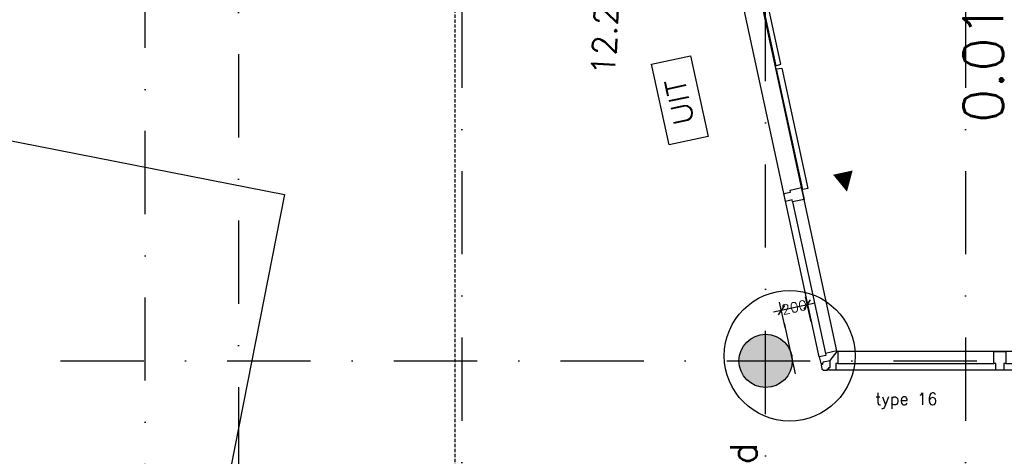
# Model space of a CAD drawing. Extents: x -33344 to 2055880, y -64816 to 121260.
# Tile 93 of 132: x 35387 to 42775, y 60730 to 64009. Entities that reach past the tile are written whole.
import ezdxf
from ezdxf.enums import TextEntityAlignment as Align

# ---------------------------------------------------------------- set-up
doc = ezdxf.new("R2010")
doc.units = 0
doc.header["$LTSCALE"] = 50
doc.header["$MEASUREMENT"] = 0
doc.header["$PDMODE"] = 3
doc.header["$PDSIZE"] = 0.1
for name, pattern in [('DASHED', [0.75, 0.5, -0.25]), ('HIDDEN', [0.375, 0.25, -0.125]), ('HIDDENX2', [0.75, 0.5, -0.25]), ('STRAM_0WT$0$DASHDOT', [25, 12.5, -6.25, 0, -6.25]), ('STRAM_0WT$1$DASHDOT', [25, 12.5, -6.25, 0, -6.25])]:
    doc.linetypes.add(name, pattern=pattern)
doc.layers.get('0').update_dxf_attribs({"linetype": 'CONTINUOUS'})
doc.layers.get('DEFPOINTS').update_dxf_attribs({"linetype": 'CONTINUOUS'})
for name, color, linetype in [('00', 7, 'CONTINUOUS'), ('_DETAILNUMMERS', 4, 'CONTINUOUS'), ('_DETAILNUMMERSTEKST', 4, 'CONTINUOUS'), ('A--A28--_F12--', 7, 'CONTINUOUS'), ('A--L28--', 7, 'CONTINUOUS'), ('A--L28--_F12--', 7, 'CONTINUOUS'), ('A--L28DC1_KONSTR', 1, 'HIDDEN'), ('A--L31--_F123-', 7, 'CONTINUOUS'), ('A--L32--_F-23-', 2, 'CONTINUOUS'), ('A--L32--_F123-', 1, 'CONTINUOUS'), ('A--L35A2_PLAFONDS', 1, 'HIDDENX2'), ('A--L63--', 7, 'CONTINUOUS'), ('A--M$1A-_F123-', 1, 'CONTINUOUS'), ('A--T$1A-_F123-_RN', 4, 'CONTINUOUS'), ('A--T63--_F123-', 1, 'CONTINUOUS'), ('L1', 1, 'CONTINUOUS'), ('STRAM_0WT$0$A--L$7A-_STRA0', 1, 'STRAM_0WT$1$DASHDOT'), ('STRAM_0WT$0$A--L$7A-_STRAM', 1, 'STRAM_0WT$0$DASHDOT'), ('STRAM_0WT$0$A--L$7AC3-_STR', 3, 'STRAM_0WT$1$DASHDOT'), ('STRAM_0WT$1$A--M$1A-_F123-', 1, 'CONTINUOUS'), ('TEKST_KOZIJNMERK', 2, 'CONTINUOUS'), ('X--LR---_CP', 7, 'CONTINUOUS'), ('XREF', 7, 'CONTINUOUS')]:
    doc.layers.add(name, color=color, linetype=linetype)
doc.styles.add('ALFA-0_25', font='ROMANS')
doc.styles.add('HIEMSTRA', font='romans.shx')
doc.styles.add('STRAM_0WT$1$HIEMSTRA', font='romans.shx')
doc.dimstyles.new('STANDARD$0', dxfattribs={"dimscale": 30, "dimtxt": 2.5, "dimasz": 2, "dimexe": 2, "dimexo": 0, "dimgap": 2, "dimtad": 1, "dimdec": 0, "dimzin": 0, "dimtxsty": 'ALFA-0_25', "dimblk1": 'OBLIQUE', "dimblk2": 'OBLIQUE', "dimsah": 1, "dimcen": -3, "dimdle": 2, "dimclrd": 1, "dimclre": 1, "dimclrt": 2, "dimazin": 3, "dimtfac": 0.666667, "dimtofl": 0, "dimtmove": 0, "dimatfit": 3, "dimtvp": 0.833333, "dimtolj": 1, "dimtzin": 0})
doc.dimstyles.new('STRAM_0WT$0$STANDARD', dxfattribs={"dimscale": 70, "dimtxt": 2.5, "dimasz": 2, "dimexe": 0.3, "dimexo": 0.3, "dimgap": 2, "dimtad": 1, "dimdec": 0, "dimzin": 0, "dimtxsty": 'STRAM_0WT$1$HIEMSTRA', "dimblk1": 'STRAM_0WT$0$_OBLIQUE', "dimblk2": 'STRAM_0WT$0$_OBLIQUE', "dimsah": 1, "dimcen": -0.09, "dimdle": 0.3, "dimclrd": 1, "dimclre": 1, "dimclrt": 4, "dimazin": 3, "dimtfac": 1, "dimtdec": 4, "dimtix": 1, "dimtofl": 0, "dimtmove": 0, "dimatfit": 3, "dimtvp": 625, "dimtolj": 1, "dimtzin": 0})

# ---------------------------------------------------------------- blocks, each defined once
blk = doc.blocks.new('Q060089-')
at = {"layer": 'A--L63--', "linetype": 'CONTINUOUS'}
blk.add_lwpolyline([(0, 0), (0, 300), (620, 300), (620, 0)], close=True, dxfattribs=at)
at = {"layer": 'X--LR---_CP'}
blk.add_point((620, 0), dxfattribs=at)
blk.add_point((620, 0), dxfattribs=at)
blk.add_point((620, 0), dxfattribs=at)
at = {"layer": 'A--T63--_F123-', "style": 'ALFA-0_25', "width": 1.088889}
blk.add_text('UIT', height=150, dxfattribs=at).set_placement((123.7, 78.8), (473.7, 78.8), align=Align.FIT)
blk = doc.blocks.new('Q020479-')
at = {"layer": 'A--A28--_F12--', "color": 8}
for points in [[(-200, 0), (-76.5, 184.8), (0, 200)], [(-200, 0), (0, 200), (76.5, 184.8)], [(-200, 0), (-141.4, 141.4), (-76.5, 184.8)], [(-200, 0), (76.5, 184.8), (141.4, 141.4)], [(-200, 0), (-184.8, 76.5), (-141.4, 141.4)], [(-200, 0), (141.4, 141.4), (184.8, 76.5)], [(-200, 0), (184.8, 76.5), (200, 0)], [(-200, 0), (200, 0), (184.8, -76.5)], [(-200, 0), (184.8, -76.5), (141.4, -141.4)], [(-200, 0), (141.4, -141.4), (76.5, -184.8)], [(-200, 0), (76.5, -184.8), (0, -200)], [(-200, 0), (0, -200), (-76.5, -184.8)], [(-200, 0), (-76.5, -184.8), (-141.4, -141.4)], [(-200, 0), (-141.4, -141.4), (-184.8, -76.5)]]:
    blk.add_solid(points, dxfattribs=at)
at = {"layer": 'A--L28--_F12--', "color": 3, "linetype": 'CONTINUOUS'}
blk.add_lwpolyline([(-200, 0, -1), (200, 0, -1), (-200, 0)], format="xyb", close=True, dxfattribs=at)
at = {"layer": 'X--LR---_CP'}
for p in [(0, 200), (200, 0), (200, 0)]:
    blk.add_point(p, dxfattribs=at)
blk = doc.blocks.new('_OBLIQUE')
at = {"color": 0, "linetype": 'BYBLOCK'}
blk.add_line((-0.5, -0.5), (0.5, 0.5), dxfattribs=at)
blk = doc.blocks.new('*D275')
at = {"layer": 'A--M$1A-_F123-', "color": 1}
for p, q in [((41325.6, 61740.1), (41284.7, 61929.1)), ((41043.3, 61815.5), (41356, 61883.2)), ((41130.2, 61697.7), (41089.2, 61886.8))]:
    blk.add_line(p, q, dxfattribs=at)
at = {"layer": 'DEFPOINTS', "color": 0}
for p in [(41297.4, 61870.5), (41130.2, 61697.7), (41325.6, 61740.1)]:
    blk.add_point(p, dxfattribs=at)
at = {"layer": 'A--M$1A-_F123-', "color": 1, "xscale": 60, "yscale": 60, "zscale": 60}
for p, rotation in [((41101.9, 61828.1), 192.2170315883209), ((41297.4, 61870.5), 12.21703158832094)]:
    blk.add_blockref('_OBLIQUE', p, dxfattribs=dict(at, rotation=rotation))
at = {"layer": 'A--M$1A-_F123-', "color": 2, "insert": (41199.6, 61849.3), "char_height": 75, "attachment_point": 5, "rotation": 12.21703, "style": 'ALFA-0_25'}
blk.add_mtext('\\A1;200', dxfattribs=at)
blk = doc.blocks.new('DR_ENTREETYPE15_16')
at = {"layer": 'A--L32--_F-23-', "color": 2, "linetype": 'CONTINUOUS'}
blk.add_line((-4016.5, 3.8), (-3963.5, 69.5), dxfattribs=at)
for points in [[(-4886.6, 4332.7), (-4973.6, 4313.9), (-4976.8, 4328.5), (-5025.6, 4318), (-5036.6, 4368.8), (-5017.6, 4372.9), (-5015.7, 4364.1), (-4917.9, 4385.3), (-4919.9, 4394.1), (-4900.8, 4398.2)], [(-4640.1, 3194.1), (-4621, 3106.1), (-4708, 3087.3), (-4711.2, 3102), (-4760.1, 3091.4), (-4772.8, 3150), (-4723.9, 3160.6), (-4727.1, 3175.3)], [(-4580.2, 3130.3), (-4619.3, 3121.9), (-4423.3, 2216.7), (-4384.9, 2228.1), (-4580.2, 3130.3)], [(-4183, 1295.6), (-4222.1, 1287.1), (-4418.1, 2192.3), (-4378.3, 2197.8), (-4183, 1295.6)], [(-4230.2, 1301), (-4211.1, 1213), (-4298.1, 1194.2), (-4301.3, 1208.8), (-4350.2, 1198.2), (-4362.9, 1256.9), (-4314, 1267.5), (-4317.2, 1282.1)], [(-2788.5, 69.5), (-2698.5, 69.5), (-2698.5, -19.5), (-2713.5, -19.5), (-2713.5, -69.5), (-2773.5, -69.5), (-2773.5, -19.5), (-2788.5, -19.5)], [(-1528.5, 69.5), (-1438.5, 69.5), (-1438.5, -19.5), (-1453.5, -19.5), (-1453.5, -69.5), (-1513.5, -69.5), (-1513.5, -19.5), (-1528.5, -19.5)], [(-268.5, 69.5), (-268.5, -19.5), (-253.5, -19.5), (-253.5, -69.5), (-201.5, -69.5), (-201.5, -50), (-210.5, -50), (-210.5, 50), (-201.5, 50), (-201.5, 69.5)]]:
    blk.add_lwpolyline(points, close=True, dxfattribs=at)
for points in [[(-3963.5, 69.5), (-3964.6, 74.4), (-4051.6, 55.6), (-4048.4, 40.9), (-4097.3, 30.3), (-4086.3, -20.5), (-4067.2, -16.4), (-4069.1, -7.6), (-4016.5, 3.8)], [(-3963.5, 69.5), (-3958.5, 69.5), (-3958.5, -19.5), (-3973.5, -19.5), (-3973.5, -69.5), (-4025.5, -69.5), (-4025.5, -50), (-4016.5, -50), (-4016.5, 3.8)], [(-4076.5, -18.4), (-4074.4, -28.2), (-4084.2, -30.3), (-4077.8, -59.5), (-4065.4, -69.5), (-4035.5, -69.5), (-4035.5, -59.5), (-4025.5, -59.5)]]:
    blk.add_lwpolyline(points, dxfattribs=at)
at = {"layer": 'A--L32--_F123-', "color": 1}
for p, q in [((-4097.3, 30.3), (-5025.6, 4318)), ((-4973.6, 4313.9), (-4727.1, 3175.3)), ((-3964.6, 74.4), (-4886.6, 4332.7)), ((-4298.1, 1194.2), (-4051.6, 55.6)), ((-268.5, 69.5), (-3958.5, 69.5)), ((-253.5, -69.5), (-3973.5, -69.5)), ((-3958.5, -19.5), (-2788.5, -19.5)), ((-2698.5, -19.5), (-1528.5, -19.5)), ((-1438.5, -19.5), (-268.5, -19.5))]:
    blk.add_line(p, q, dxfattribs=at)
at = {"layer": 'L1'}
for points in [[(-4757.5, 2619.7, 0, 0, 0), (-4207.6, 2738.7, 0, 0, 0), (-4324, 3276.3, 0, 150, 0), (-4292.9, 3132.6, 150, 150, 0)], [(-4555.9, 1688.6, 0, 0, 0), (-4006, 1807.7, 0, 0, 0), (-3889.6, 1270.2, 0, 150, 0), (-3920.7, 1413.8, 150, 150, 0)]]:
    blk.add_lwpolyline(points, format="xyseb", dxfattribs=at)
blk = doc.blocks.new('DETAILNR')
at = {"layer": '_DETAILNUMMERS'}
blk.add_circle((32.9, -23.2), 490.7, dxfattribs=at)
at = {"layer": 'X--LR---_CP'}
blk.add_point((0, 0), dxfattribs=at)
at = {"layer": '_DETAILNUMMERSTEKST', "style": 'ALFA-0_25'}
blk.add_attdef('DETAILNR', text='', height=200, rotation=90, dxfattribs=at).set_placement((-618.4, 223.8), align=Align.RIGHT)
blk = doc.blocks.new('STRAM_0WT$0$_OBLIQUE')
at = {"color": 0, "linetype": 'BYBLOCK'}
blk.add_line((-0.5, -0.5), (0.5, 0.5), dxfattribs=at)
blk = doc.blocks.new('*D1944')
at = {"layer": 'DEFPOINTS', "color": 0}
for p in [(-24633.3, 35073.5), (-36077.4, 32359.8), (-39925.3, 31900), (-20830.4, 31900), (-39925.3, 31762.4)]:
    blk.add_point(p, dxfattribs=at)
at = {"layer": 'STRAM_0WT$1$A--M$1A-_F123-', "color": 1}
blk.add_arc((-39289.9, 31900), 3245.2, 0, 12.21708, dxfattribs=at)
at = {"layer": 'STRAM_0WT$1$A--M$1A-_F123-', "color": 1, "xscale": 140, "yscale": 140, "zscale": 140}
for p, rotation in [((-36118.2, 32586.7), 102.2170765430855), ((-36044.7, 31900), 270)]:
    blk.add_blockref('STRAM_0WT$0$_OBLIQUE', p, dxfattribs=dict(at, rotation=rotation))
at = {"layer": 'STRAM_0WT$1$A--M$1A-_F123-', "color": 4, "insert": (-35836.9, 31727.7), "char_height": 175, "attachment_point": 5, "rotation": 87.14312, "style": 'STRAM_0WT$1$HIEMSTRA'}
blk.add_mtext('\\A1;12.22°', dxfattribs=at)
blk = doc.blocks.new('A$C44AA6D3C')
at = {"layer": 'STRAM_0WT$0$A--L$7A-_STRAM'}
blk.add_line((-19661.3, 0), (-566.4, 0), dxfattribs=at)
blk = doc.blocks.new('STRAM_0WT')
at = {"layer": 'STRAM_0WT$0$A--L$7A-_STRA0'}
for p, q in [((-39289.938, 9050), (-39289.938, 63702.184)), ((-34634.944, 23800), (-34634.801, 63702.184)), ((-36914.938, 63128.251), (-36914.938, 23800)), ((-33134.929, 63128.251), (-33134.939, 23800)), ((-39925.329, 29200), (-20830.441, 29200))]:
    blk.add_line(p, q, dxfattribs=at)
at = {"layer": 'STRAM_0WT$0$A--L$7AC3-_STR'}
blk.add_line((-38589.938, 89008.057), (-38589.938, -5393.534), dxfattribs=at)
at = {"layer": 'STRAM_0WT$1$A--M$1A-_F123-'}
dim = blk.add_angular_dim_2l(base=(-36077.43, 32359.766), line1=((-39925.329, 31762.425), (-24633.28, 35073.454)), line2=((-39925.329, 31900), (-20830.441, 31900)), dimstyle='STRAM_0WT$0$STANDARD', override={"dimdec": 2, "dimadec": 2}, dxfattribs=at)
dim.commit()
dim.dimension.update_dxf_attribs({"geometry": '*D1944', "text_midpoint": (-35836.914, 31727.683), "dimtype": 130})

msp = doc.modelspace()

# ---------------------------------------------------------------- linework, layer by layer
at = {"layer": 'A--L31--_F123-', "color": 13, "linetype": 'CONTINUOUS'}
msp.add_lwpolyline([(32732, 39104.9), (24937, 40639), (29580.2, 64231.5), (37375.2, 62697.4)], close=True, dxfattribs=at)
at = {"layer": 'A--L32--_F123-', "color": 1}
msp.add_line((41123.1, 61730.5), (41205.7, 61348.9), dxfattribs=at)
at = {"layer": 'A--L35A2_PLAFONDS'}
msp.add_lwpolyline([(35586.8, 72808), (30995.3, 50267.6), (32170.2, 50267.6, -0.150834), (33241.7, 40007.3), (36654.5, 40007.3), (36654.5, 57571.9, -0.343583), (38654.6, 60311.8), (38654.9, 65437.6), (36637.5, 65007.7), (36637.5, 72593.9)], format="xyb", close=True, dxfattribs=at)

# ---------------------------------------------------------------- block references
at = {"layer": '00'}
ref = msp.add_blockref('DETAILNR', (41141.3, 61452.4), dxfattribs=dict(at, rotation=90))
ref.add_attrib('DETAILNR', 'ih17d', dxfattribs={"layer": '_DETAILNUMMERSTEKST', "height": 200, "rotation": 90, "style": 'ALFA-0_25'}).set_placement((40917.4, 60834), align=Align.RIGHT)
at = {"layer": 'A--L28--', "linetype": 'CONTINUOUS'}
msp.add_blockref('Q020479-', (40984.5, 61446.9), dxfattribs=at)
at = {"layer": 'A--L28DC1_KONSTR', "color": 0, "linetype": 'CONTINUOUS'}
msp.add_blockref('A$C44AA6D3C', (55355.4, 61446.9), dxfattribs=at)
at = {"layer": 'A--L32--_F123-', "color": 1}
msp.add_blockref('DR_ENTREETYPE15_16', (45484.5, 61446.9), dxfattribs=at)
at = {"layer": 'A--L63--', "linetype": 'CONTINUOUS', "rotation": 102.2170765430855}
msp.add_blockref('Q060089-', (40552.6, 63132.8), dxfattribs=at)
at = {"layer": 'XREF', "linetype": 'DASHED', "ltscale": 20}
msp.add_blockref('STRAM_0WT', (75619.4, 32246.9), dxfattribs=at)

# ---------------------------------------------------------------- texts
at = {"layer": 'A--T$1A-_F123-_RN', "style": 'ALFA-0_25'}
msp.add_text('0.01', height=300, rotation=90, dxfattribs=at).set_placement((42767.9, 63234.6))
at = {"layer": 'TEKST_KOZIJNMERK', "style": 'HIEMSTRA'}
msp.add_text('type 16', height=90, dxfattribs=at).set_placement((41807.3, 61116.2))

# ---------------------------------------------------------------- dimensions: what is measured, and where the dimension line sits
at = {"layer": 'A--M$1A-_F123-'}
dim = msp.add_linear_dim(base=(41297.4, 61870.5), p1=(41130.2, 61697.7), p2=(41325.6, 61740.1), angle=12.21703, dimstyle='STANDARD$0', dxfattribs=at)
dim.commit()
dim.dimension.update_dxf_attribs({"geometry": '*D275', "text_midpoint": (41199.6, 61849.3), "dimtype": 161})

doc.saveas('drawing.dxf')
